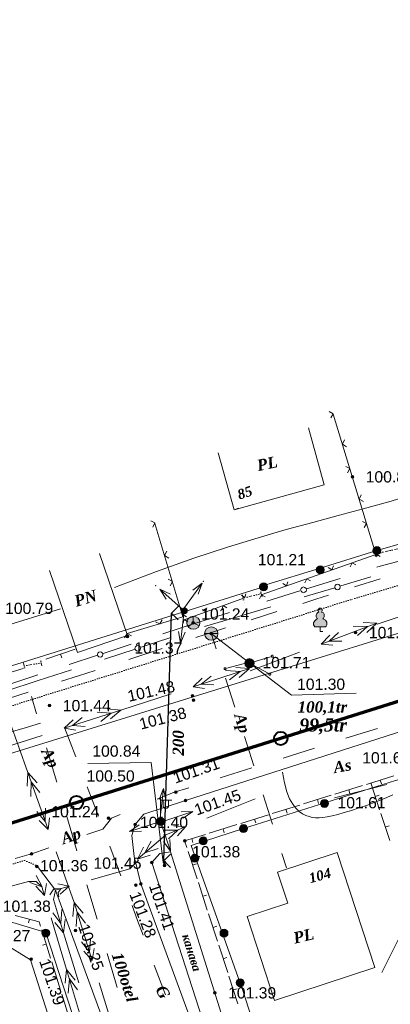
# Model space of a CAD drawing. Header units: millimetres. Extents: x 9396 to 25236, y 15106 to 31102.
# Tile 211 of 256: x 11242 to 11297, y 16799 to 16948. Entities that reach past the tile are written whole.
import ezdxf
from ezdxf.enums import TextEntityAlignment as Align

# ---------------------------------------------------------------- set-up
doc = ezdxf.new("R2010")
doc.units = ezdxf.units.MM
for name, pattern in [('DIVIDE', [1.25, 0.5, -0.25, 0, -0.25, 0, -0.25]), ('DOT', [0.25, 0, -0.25]), ('HIDDEN', [0.375, 0.25, -0.125])]:
    doc.linetypes.add(name, pattern=pattern)
for name, color, linetype, lineweight, true_color in [('1001010', 7, 'Continuous', 9, 0x000000), ('10010110', 7, 'Continuous', 20, 0xa25100), ('1060000', 7, 'Continuous', 9, 0x000000), ('1070000', 7, 'DOT', 9, 0x000000), ('2030003', 7, 'Continuous', 9, 0x000000), ('2030012', 7, 'Continuous', 9, 0x000000), ('2030023', 7, 'Continuous', 9, 0x000000), ('21100200', 7, 'HIDDEN', 0, 0x800080), ('3000105', 7, 'DIVIDE', 9, 0x000000), ('3000220', 7, 'Continuous', 9, 0x000000), ('3000260', 7, 'Continuous', 9, 0x000000), ('4000210', 7, 'Continuous', 9, 0x000000), ('5010210', 7, 'Continuous', 20, 0x008000), ('5010220', 7, 'Continuous', 30, 0x000000), ('5010420', 7, 'Continuous', 9, 0x000000), ('6011210', 1, 'Continuous', 9, 0xff0000), ('6011300', 1, 'Continuous', 20, 0xff0000), ('8010110', 7, 'Continuous', 20, 0x0080ff), ('8010120', 7, 'Continuous', 20, 0x0080ff), ('8010200', 7, 'Continuous', 9, 0x000000), ('9010110', 7, 'Continuous', 9, 0x000000), ('9010120', 7, 'Continuous', 20, 0x000000), ('9010200', 7, 'Continuous', 9, 0x000000)]:
    doc.layers.add(name, color=color, linetype=linetype, lineweight=lineweight, true_color=true_color)
doc.layers.add('Канализация', color=1, linetype='Continuous', lineweight=70)
doc.layers.add('Колодец канал', color=3, linetype='Continuous', lineweight=40)
doc.styles.add('1', font='timesbi.ttf', dxfattribs={"height": 0.00127})
doc.styles.add('10', font='timesbi.ttf', dxfattribs={"height": 0.001481})
doc.styles.add('12', font='timesbi.ttf', dxfattribs={"height": 0.001693})
doc.styles.add('13', font='timesbi.ttf', dxfattribs={"height": 0.001693})
doc.styles.add('2', font='timesbi.ttf', dxfattribs={"height": 0.001693})
doc.styles.add('3', font='timesbi.ttf', dxfattribs={"height": 0.001693})
doc.styles.add('9', font='timesbi.ttf', dxfattribs={"height": 0.001693})
doc.styles.add('F2', font='arial.ttf', dxfattribs={"height": 0.001693})

# ---------------------------------------------------------------- blocks, each defined once
blk = doc.blocks.new('SYMBOL21100200')
at = {"true_color": 0x800080}
h = blk.add_hatch(color=216, dxfattribs=at)
edge = h.paths.add_edge_path()
edge.add_arc((0, 0), 0.1, 0, 360)
at = {"color": 216, "linetype": 'Continuous', "lineweight": 0, "true_color": 0x800080}
blk.add_circle((0, 0), 0.1, dxfattribs=at)
blk = doc.blocks.new('SYMBOL5010220')
at = {"color": 18, "linetype": 'Continuous', "lineweight": 9, "true_color": 0x000000, "flags": 128}
blk.add_lwpolyline([(0.5, 0.5), (0, 0), (0.5, -0.5)], dxfattribs=at)
blk = doc.blocks.new('SYMBOL2030003')
at = {"true_color": 0xffffff}
h = blk.add_hatch(color=7, dxfattribs=at)
edge = h.paths.add_edge_path()
edge.add_arc((0, 0), 0.3, 0, 360)
at = {"true_color": 0x000000}
h = blk.add_hatch(color=18, dxfattribs=at)
edge = h.paths.add_edge_path()
edge.add_arc((0, 0), 0.1, 0, 360)
at = {"color": 18, "linetype": 'Continuous', "lineweight": 0, "true_color": 0x000000, "flags": 128}
for points in [[(0, 0.3), (0, 1.75)], [(0, 1.6), (0.85, 1.6)], [(0.2, 1.6), (0.2, 1.1), (0.3, 1), (0.5, 1), (0.6, 1.1), (0.6, 1.6)]]:
    blk.add_lwpolyline(points, dxfattribs=at)
at = {"color": 18, "linetype": 'Continuous', "lineweight": 0, "true_color": 0x000000}
for radius in [0.3, 0.1]:
    blk.add_circle((0, 0), radius, dxfattribs=at)
blk = doc.blocks.new('SYMBOL8010200')
at = {"true_color": 0x000000}
h = blk.add_hatch(color=18, dxfattribs=at)
edge = h.paths.add_edge_path()
edge.add_arc((0, 0), 0.3, 0, 360)
at = {"color": 18, "linetype": 'Continuous', "lineweight": 0, "true_color": 0x000000}
blk.add_circle((0, 0), 0.3, dxfattribs=at)
blk = doc.blocks.new('SYMBOL2030023')
at = {"true_color": 0xffffff}
h = blk.add_hatch(color=7, dxfattribs=at)
edge = h.paths.add_edge_path()
edge.add_arc((0, 0), 0.35, 0, 360)
at = {"color": 18, "linetype": 'Continuous', "lineweight": 0, "true_color": 0x000000}
blk.add_circle((0, 0), 0.35, dxfattribs=at)
blk = doc.blocks.new('SYMBOL5010420')
at = {"true_color": 0xffffff}
h = blk.add_hatch(color=7, dxfattribs=at)
edge = h.paths.add_edge_path()
edge.add_arc((0, 0), 0.5, 0, 360)
at = {"color": 18, "linetype": 'Continuous', "lineweight": 9, "true_color": 0x000000, "flags": 128}
blk.add_lwpolyline([(-0.5, 0), (0.5, 0)], dxfattribs=at)
at = {"color": 18, "linetype": 'Continuous', "lineweight": 9, "true_color": 0x000000}
blk.add_circle((0, 0), 0.5, dxfattribs=at)
blk = doc.blocks.new('SYMBOL9010200')
at = {"true_color": 0xffffff}
h = blk.add_hatch(color=7, dxfattribs=at)
edge = h.paths.add_edge_path()
edge.add_arc((0.01, 0), 0.495, 0, 360)
at = {"color": 18, "linetype": 'Continuous', "lineweight": 0, "true_color": 0x000000, "flags": 128}
for points in [[(0.0025, 0.0025), (-0.3845, -0.3005)], [(0.0025, 0.007), (-0.007, 0.495)], [(0.005, 0), (0.44, -0.238)]]:
    blk.add_lwpolyline(points, dxfattribs=at)
at = {"color": 18, "linetype": 'Continuous', "lineweight": 0, "true_color": 0x000000}
blk.add_circle((0.01, 0), 0.495, dxfattribs=at)
blk = doc.blocks.new('SYMBOL2030012')
at = {"true_color": 0xffffff}
h = blk.add_hatch(color=7, dxfattribs=at)
edge = h.paths.add_edge_path()
edge.add_arc((0, 0), 0.225, 0, 360)
at = {"true_color": 0x000000}
h = blk.add_hatch(color=18, dxfattribs=at)
edge = h.paths.add_edge_path()
edge.add_arc((0, 0), 0.05, 0, 360)
at = {"color": 18, "linetype": 'Continuous', "lineweight": 0, "true_color": 0x000000}
for radius in [0.225, 0.05]:
    blk.add_circle((0, 0), radius, dxfattribs=at)
blk = doc.blocks.new('SYMBOL4000210')
at = {"true_color": 0xffffff}
blk.add_hatch(color=7, dxfattribs=at).paths.add_polyline_path([(0.05, 1.75), (-0.05, 1.75), (-0.15, 1.65), (-0.15, 1.55), (-0.1, 1.45), (-0.15, 1.45), (-0.25, 1.35), (-0.3, 1.25), (-0.3, 1.1), (-0.25, 1), (-0.2, 0.95), (-0.3, 0.9), (-0.35, 0.85), (-0.4, 0.8), (-0.5, 0.65), (-0.5, 0.5), (-0.4, 0.35), (-0.3, 0.35), (-0.1, 0.35), (0, 0.35), (0.15, 0.35), (0.4, 0.35), (0.45, 0.4), (0.5, 0.5), (0.5, 0.7), (0.4, 0.85), (0.2, 0.95), (0.25, 1), (0.3, 1.1), (0.3, 1.3), (0.25, 1.4), (0.1, 1.45), (0.15, 1.55), (0.15, 1.65)])
at = {"color": 18, "linetype": 'Continuous', "lineweight": 0, "true_color": 0x000000, "flags": 128}
blk.add_lwpolyline([(0.05, 1.75), (-0.05, 1.75), (-0.15, 1.65), (-0.15, 1.55), (-0.1, 1.45), (-0.15, 1.45), (-0.25, 1.35), (-0.3, 1.25), (-0.3, 1.1), (-0.25, 1), (-0.2, 0.95), (-0.3, 0.9), (-0.35, 0.85), (-0.4, 0.8), (-0.5, 0.65), (-0.5, 0.5), (-0.4, 0.35), (-0.3, 0.35), (-0.1, 0.35), (0, 0.35), (0.15, 0.35), (0.4, 0.35), (0.45, 0.4), (0.5, 0.5), (0.5, 0.7), (0.4, 0.85), (0.2, 0.95), (0.25, 1), (0.3, 1.1), (0.3, 1.3), (0.25, 1.4), (0.1, 1.45), (0.15, 1.55), (0.15, 1.65), (0.05, 1.75)], close=True, dxfattribs=at)
blk.add_lwpolyline([(0, 0.35), (0, 0), (0.2, 0)], dxfattribs=at)

msp = doc.modelspace()

# ---------------------------------------------------------------- linework, layer by layer
at = {"layer": '1001010', "color": 253}
for p, q in [((11271.57, 16882.44, 6.7), (11273.94, 16873.87, 6.7)), ((11274.63, 16874.12, 26.81), (11273.94, 16873.87, 26.81))]:
    msp.add_line(p, q, dxfattribs=at)
for points in [[(11273.94, 16873.87, 6.7), (11287.5, 16877.62, 6.7), (11285.13, 16886.19, 6.7)], [(11289.43, 16822.26, 202.88), (11280.49, 16819.32, 197.21), (11282.03, 16814.62, 197.21), (11275.89, 16812.61, 197.21), (11280.03, 16799.99, 197.21)], [(11280.03, 16799.99, 197.21), (11295.11, 16804.93, 197.21), (11289.43, 16822.26, 202.88)], [(11225.14, 16803.95, 194.06), (11239.24, 16808.59, 204.17), (11243.3, 16806.08, 202.78), (11249, 16788.3, 202.74), (11248.74, 16788.22, 201.29), (11250.03, 16784.17, 202.18), (11242.27, 16781.75, 175.07), (11243.78, 16776.2, 162.56), (11235.76, 16773.79, 146.45)]]:
    msp.add_polyline3d(points, dxfattribs=at)
at = {"layer": '10010110'}
for points in [[(11334.33, 16887.96, 107.79), (11327.19, 16885.23, 99.07), (11320.84, 16882.87, 93.74), (11315.16, 16880.84, 91.13), (11310.07, 16879.09, 90.6), (11305.44, 16877.57, 91.46), (11301.19, 16876.25, 93.05), (11297.2, 16875.08, 94.72), (11293.37, 16874.01, 95.79), (11289.59, 16872.99, 95.87), (11285.77, 16871.97, 95.59), (11281.79, 16870.89, 95.85), (11277.56, 16869.66, 97.54), (11272.96, 16868.25, 101.57), (11267.9, 16866.57, 108.83), (11262.27, 16864.57, 120.23), (11255.96, 16862.17, 136.64)], [(11247.82, 16858.95, 135.65), (11238.76, 16856.12, 141.51), (11231.05, 16853.8, 145.27), (11224.47, 16851.94, 146.99), (11218.84, 16850.46, 146.72), (11213.94, 16849.29, 144.53), (11209.58, 16848.37, 140.47), (11205.56, 16847.63, 134.59), (11201.68, 16846.99, 126.96), (11197.78, 16846.4, 117.81), (11193.85, 16845.83, 108.1), (11189.94, 16845.24, 98.97), (11186.1, 16844.61, 91.56), (11182.35, 16843.91, 87.02), (11178.76, 16843.12, 86.47), (11175.35, 16842.2, 91.07), (11172.17, 16841.14, 101.96)], [(11281.24, 16834.35, 163.46), (11281.53, 16832.73, 167.95), (11281.89, 16831.41, 171.62), (11282.3, 16830.36, 174.59), (11282.76, 16829.53, 176.94), (11283.24, 16828.91, 178.8), (11283.74, 16828.44, 180.26), (11284.25, 16828.1, 181.44), (11284.74, 16827.85, 182.43), (11285.23, 16827.67, 183.32), (11285.7, 16827.54, 184.07), (11286.2, 16827.48, 184.62), (11286.72, 16827.47, 184.92), (11287.3, 16827.51, 184.89), (11287.96, 16827.62, 184.49), (11288.7, 16827.78, 183.65), (11289.55, 16827.99, 182.3), (11290.52, 16828.26, 180.4), (11291.6, 16828.59, 177.91), (11292.76, 16828.97, 174.81), (11293.99, 16829.39, 171.05), (11295.26, 16829.87, 166.62), (11296.55, 16830.39, 161.49), (11297.84, 16830.96, 155.62)], [(11299.32, 16810.51, 175.48), (11296.17, 16804.16, 189.48)]]:
    msp.add_polyline3d(points, dxfattribs=at)
at = {"layer": '1060000', "color": 253}
for p, q in [((11253.69, 16867.3, 78.34), (11257.91, 16854.93, 78.34)), ((11266.65, 16830.07, 198.49), (11316.28, 16846.03, 142.21))]:
    msp.add_line(p, q, dxfattribs=at)
for points in [[(11257.91, 16854.93, 78.34), (11250.4, 16852.37, 78.34), (11246.19, 16864.74, 78.34)], [(11315.38, 16860.47, 99.91), (11267.77, 16845.68, 202.88), (11205.87, 16826.45, 202.85)], [(11270.52, 16855.22, 196.3), (11282.59, 16845.95, 202.6), (11292.32, 16846.26, 202.6)], [(11263.3, 16820.76, 191.59), (11261.49, 16835.83, 202.51), (11251.94, 16835.66, 202.82)], [(11266.65, 16830.07, 202.89), (11260.37, 16828.01, 202.77), (11259.07, 16826.49, 202.8), (11258.57, 16824.82, 199.98), (11258.92, 16821.63, 199.52), (11259.91, 16817.52, 198.04), (11272.43, 16783.33, 198.89)], [(11272.4, 16790.88, 0), (11273.6, 16791.52, 0), (11273.9, 16791.97, 0), (11264.4, 16822.38, 0), (11262.77, 16822.09, 0), (11261.55, 16820.75, 0)], [(11272.4, 16790.88, 0), (11270.87, 16793.65, 0), (11269.67, 16795.71, 0), (11261.55, 16820.75, 0)], [(11244.36, 16820.16, 202.71), (11247.07, 16816.58, 202.81), (11257.11, 16789.15, 201.48), (11275.76, 16735.34, 201.63)]]:
    msp.add_polyline3d(points, dxfattribs=at)
at = {"layer": '1070000', "color": 253}
for p, q in [((11323.32, 16869.75, 79.29), (11291.46, 16860.32, 190.26)), ((11291.46, 16860.32, 190.26), (11197.54, 16830.89, 114.48))]:
    msp.add_line(p, q, dxfattribs=at)
msp.add_polyline3d([(11244.07, 16820.37, 202.88), (11242.43, 16821.05, 202.55), (11236.4, 16819.35, 202.83)], dxfattribs=at)
at = {"layer": '3000105', "color": 253}
for p, q in [((11295.27, 16867.21, 89.91), (11303.79, 16869.26, 89.91)), ((11295.15, 16867.7, 89.91), (11295.41, 16866.63, 89.91)), ((11278.16, 16860.76, 99.43), (11277.89, 16861.83, 99.43)), ((11275.19, 16861.05, 99.43), (11275.45, 16859.98, 99.43)), ((11278.04, 16861.24, 99.43), (11275.31, 16860.56, 99.43)), ((11245.04, 16850.35, 69.08), (11244.83, 16851.43, 69.08)), ((11242.29, 16850.82, 69.08), (11242.51, 16849.74, 69.08)), ((11244.95, 16850.84, 69.08), (11242.39, 16850.33, 69.08))]:
    msp.add_line(p, q, dxfattribs=at)
at = {"layer": '3000220', "color": 253}
for p, q in [((11250.06, 16852.89, 173.99), (11245.63, 16851.35, 173.99)), ((11247.85, 16852.12, 173.99), (11248.04, 16851.56, 173.99)), ((11238.11, 16848.74, 172.21), (11242.22, 16849.99, 172.21)), ((11298, 16833.81, 114.03), (11293.84, 16832.52, 114.03)), ((11293.27, 16832.34, 114.03), (11289.12, 16831.05, 114.03)), ((11294.51, 16832.73, 172.45), (11295.84, 16828.67, 172.45)), ((11295.92, 16833.17, 114.03), (11296.1, 16832.6, 114.03)), ((11288.55, 16830.87, 114.03), (11284.39, 16829.58, 114.03)), ((11291.19, 16831.7, 114.03), (11291.37, 16831.12, 114.03)), ((11295.18, 16830.7, 172.45), (11295.75, 16830.89, 172.45)), ((11283.82, 16829.4, 114.03), (11279.67, 16828.11, 114.03)), ((11286.47, 16830.23, 114.03), (11286.65, 16829.65, 114.03)), ((11279.1, 16827.93, 114.03), (11274.94, 16826.64, 114.03)), ((11281.74, 16828.76, 114.03), (11281.92, 16828.18, 114.03)), ((11296.03, 16828.12, 172.45), (11297.36, 16824.06, 172.45)), ((11274.37, 16826.46, 114.03), (11270.22, 16825.17, 114.03)), ((11277.02, 16827.29, 114.03), (11277.2, 16826.71, 114.03)), ((11296.69, 16826.09, 172.45), (11297.26, 16826.27, 172.45)), ((11272.3, 16825.82, 114.03), (11272.47, 16825.24, 114.03)), ((11267.57, 16824.35, 114.03), (11267.75, 16823.77, 114.03)), ((11267.03, 16822.43, 114.03), (11268.38, 16818.3, 114.03)), ((11267.71, 16820.37, 114.03), (11268.28, 16820.55, 114.03)), ((11268.57, 16817.73, 114.03), (11269.92, 16813.59, 114.03)), ((11269.24, 16815.66, 114.03), (11269.81, 16815.85, 114.03)), ((11270.1, 16813.03, 114.03), (11271.45, 16808.89, 114.03)), ((11243.16, 16812.22, 200.06), (11243, 16811.64, 200.06)), ((11246.35, 16806.35, 200.06), (11245.03, 16810.6, 200.06)), ((11270.78, 16810.96, 114.03), (11271.35, 16811.14, 114.03)), ((11245.69, 16808.47, 200.06), (11245.12, 16808.3, 200.06)), ((11271.63, 16808.32, 114.03), (11272.99, 16804.18, 114.03)), ((11247.86, 16801.52, 200.06), (11246.53, 16805.77, 200.06)), ((11272.31, 16806.25, 114.03), (11272.88, 16806.44, 114.03)), ((11247.2, 16803.65, 200.06), (11246.62, 16803.47, 200.06)), ((11273.17, 16803.62, 114.03), (11274.52, 16799.48, 114.03)), ((11273.84, 16801.55, 114.03), (11274.41, 16801.73, 114.03)), ((11249.36, 16796.69, 200.06), (11248.04, 16800.94, 200.06))]:
    msp.add_line(p, q, dxfattribs=at)
for points in [[(11269.65, 16824.99, 114.03), (11266.51, 16824.02, 114.03), (11266.85, 16823, 114.03)], [(11244.85, 16811.18, 200.06), (11244.65, 16811.83, 200.06), (11241.01, 16812.79, 200.06)]]:
    msp.add_polyline3d(points, dxfattribs=at)
at = {"layer": '3000260', "color": 253}
for p, q in [((11295.27, 16867.21, 44.96), (11288.87, 16888.28, 44.96)), ((11278.04, 16861.07, 91.11), (11295.44, 16867.21, 144.42)), ((11266.44, 16857.32, 89.99), (11275.51, 16860.61, 198.85))]:
    msp.add_line(p, q, dxfattribs=at)
for points in [[(11288.52, 16887.72, 44.96), (11288.85, 16888.34, 44.96), (11288.23, 16888.65, 44.96)], [(11290.88, 16883.37, 44.96), (11290.25, 16883.75, 44.96), (11290.57, 16884.4, 44.96)], [(11291.02, 16879.46, 44.96), (11291.36, 16880.08, 44.96), (11290.74, 16880.39, 44.96)], [(11293.39, 16875.11, 44.96), (11292.75, 16875.49, 44.96), (11293.08, 16876.14, 44.96)], [(11261.7, 16871.24, 198.85), (11262.03, 16871.89, 198.85), (11261.4, 16872.23, 198.85)], [(11257.85, 16855.22, 198.85), (11266.26, 16857.74, 198.85), (11262.05, 16871.83, 198.85)], [(11293.53, 16871.2, 44.96), (11293.87, 16871.82, 44.96), (11293.25, 16872.13, 44.96)], [(11294.93, 16867.57, 117.76), (11295.49, 16867.24, 117.76), (11295.7, 16867.84, 117.76)], [(11295.9, 16866.85, 44.96), (11295.26, 16867.23, 44.96), (11295.59, 16867.88, 44.96)], [(11264.14, 16866.56, 198.85), (11263.5, 16866.98, 198.85), (11263.81, 16867.66, 198.85)], [(11288.11, 16865.16, 117.76), (11288.67, 16864.83, 117.76), (11288.88, 16865.43, 117.76)], [(11291.43, 16865.27, 117.76), (11291.7, 16865.9, 117.76), (11292.28, 16865.57, 117.76)], [(11264.34, 16862.42, 198.85), (11264.67, 16863.07, 198.85), (11264.04, 16863.41, 198.85)], [(11284.6, 16862.86, 117.76), (11284.87, 16863.49, 117.76), (11285.45, 16863.17, 117.76)], [(11281.28, 16862.75, 117.76), (11281.84, 16862.42, 117.76), (11282.05, 16863.02, 117.76)], [(11275.07, 16860.99, 144.42), (11275.58, 16860.64, 144.42), (11275.73, 16861.23, 144.42)], [(11277.78, 16860.46, 117.76), (11278.05, 16861.08, 117.76), (11278.63, 16860.76, 117.76)], [(11266.78, 16857.74, 198.85), (11266.13, 16858.16, 198.85), (11266.45, 16858.84, 198.85)], [(11269.2, 16858.86, 144.42), (11269.71, 16858.51, 144.42), (11269.86, 16859.1, 144.42)], [(11272.11, 16858.85, 144.42), (11272.32, 16859.46, 144.42), (11272.85, 16859.12, 144.42)], [(11262.11, 16857.02, 198.85), (11262.76, 16856.7, 198.85), (11263.11, 16857.32, 198.85)], [(11266.24, 16856.72, 144.42), (11266.44, 16857.33, 144.42), (11266.98, 16856.99, 144.42)], [(11257.44, 16854.58, 198.85), (11257.86, 16855.23, 198.85), (11258.54, 16854.91, 198.85)]]:
    msp.add_polyline3d(points, dxfattribs=at)
at = {"layer": '5010210'}
for p, q in [((11292.04, 16862.25, 26.43), (11295.93, 16863.49, 26.43)), ((11286.22, 16860.39, 26.43), (11284.28, 16859.78, 26.43)), ((11288.16, 16861.01, 26.43), (11286.22, 16860.39, 26.43)), ((11276.52, 16857.3, 26.43), (11280.4, 16858.54, 26.43)), ((11272.64, 16856.07, 26.43), (11270.7, 16855.45, 26.43)), ((11270.7, 16855.45, 55.29), (11268.18, 16854.63, 55.29)), ((11271.26, 16852.93, 95.76), (11270.55, 16855.13, 95.76)), ((11258.1, 16851.34, 55.29), (11263.14, 16852.98, 55.29)), ((11250.53, 16848.87, 55.29), (11248.01, 16848.05, 55.29)), ((11253.05, 16849.69, 55.29), (11250.53, 16848.87, 55.29)), ((11272.67, 16848.53, 95.76), (11274.08, 16844.13, 95.76)), ((11237.93, 16844.76, 55.29), (11242.97, 16846.4, 55.29)), ((11243.46, 16845.74, 178.6), (11244.22, 16843.16, 178.6)), ((11276.19, 16837.53, 95.76), (11275.49, 16839.73, 95.76)), ((11290.78, 16839.46, 159.58), (11295.51, 16840.94, 159.58)), ((11247.26, 16832.84, 178.6), (11245.74, 16838, 178.6)), ((11276.9, 16835.33, 95.76), (11276.19, 16837.53, 95.76)), ((11283.69, 16837.22, 159.58), (11281.32, 16836.48, 159.58)), ((11286.05, 16837.97, 159.58), (11283.69, 16837.22, 159.58)), ((11271.87, 16833.5, 159.58), (11276.6, 16834.99, 159.58)), ((11262.38, 16830.28, 202.56), (11265.18, 16831.44, 202.56)), ((11267.14, 16832.01, 159.58), (11264.77, 16831.27, 159.58)), ((11278.31, 16830.93, 95.76), (11279.72, 16826.53, 95.76)), ((11248.78, 16827.69, 178.6), (11249.54, 16825.11, 178.6)), ((11249.54, 16825.11, 178.6), (11250.3, 16822.53, 178.6)), ((11243.49, 16822.04, 80.24), (11241.03, 16821.35, 80.24)), ((11243.23, 16821.96, 202.56), (11246.09, 16822.96, 202.56)), ((11281.83, 16819.93, 95.76), (11281.13, 16822.13, 95.76)), ((11253.34, 16812.22, 178.6), (11251.82, 16817.38, 178.6)), ((11254.86, 16807.06, 178.6), (11255.62, 16804.49, 178.6)), ((11255.62, 16804.49, 178.6), (11256.38, 16801.91, 178.6))]:
    msp.add_line(p, q, dxfattribs=at)
msp.add_polyline3d([(11256.79, 16827.97, 202.56), (11255.49, 16827.43, 202.56), (11254.21, 16825.79, 202.56), (11251.8, 16824.95, 202.56)], dxfattribs=at)
at = {"layer": '5010220', "color": 253}
msp.add_line((11263.39, 16821, 170.43), (11264.51, 16858.31, 196.56), dxfattribs=at)
at = {"layer": '6011210'}
for p, q in [((11266.44, 16858.66, 201.2), (11262.77, 16861.91, 201.2)), ((11266.27, 16858.86, 101.77), (11269.13, 16862.83, 101.77)), ((11266.45, 16858.66, 198.85), (11265.89, 16853.8, 198.85)), ((11262.79, 16827.02, 198.85), (11263.35, 16831.89, 198.85)), ((11263.1, 16826.9, 202.61), (11267.76, 16828.42, 202.61)), ((11262.89, 16826.94, 202.95), (11258.22, 16825.43, 202.95)), ((11262.81, 16827.09), (11264.36, 16822.44))]:
    msp.add_line(p, q, dxfattribs=at)
for points in [[(11263.71, 16860.41, 201.2), (11262.77, 16861.91, 201.2), (11262.77, 16861.91, 201.2), (11264.38, 16861.15, 201.2)], [(11267.73, 16861.75, 101.77), (11269.13, 16862.83, 101.77), (11269.13, 16862.83, 101.77), (11268.54, 16861.16, 101.77)], [(11266.58, 16855.43, 198.85), (11265.89, 16853.8, 198.85), (11265.89, 16853.8, 198.85), (11265.59, 16855.54, 198.85)], [(11262.66, 16830.26, 198.85), (11263.35, 16831.89, 198.85), (11263.35, 16831.89, 198.85), (11263.66, 16830.14, 198.85)], [(11265.99, 16828.37, 202.61), (11267.76, 16828.42, 202.61), (11267.76, 16828.42, 202.61), (11266.3, 16827.42, 202.61)], [(11260, 16825.48, 202.95), (11258.22, 16825.43, 202.95), (11258.22, 16825.43, 202.95), (11259.69, 16826.43, 202.95)], [(11264.3, 16824.21, 0), (11264.36, 16822.44, 0), (11264.36, 16822.44, 0), (11263.35, 16823.89, 0)]]:
    msp.add_polyline3d(points, dxfattribs=at)
for p in [(11262.17, 16862.44, 201.2), (11269.34, 16863.12, 101.77)]:
    msp.add_point(p, dxfattribs=at)
at = {"layer": '6011300'}
for p, q in [((11303, 16859.16, 99.5), (11295.45, 16856.66, 99.5)), ((11295.4, 16856.8, 99.5), (11287.04, 16853.65, 99.5)), ((11295.4, 16856.8, 99.5), (11293.36, 16856.88, 99.5)), ((11295.4, 16856.8, 99.5), (11293.92, 16855.38, 99.5)), ((11283.79, 16852.42, 99.5), (11276.35, 16849.62, 99.5)), ((11276.27, 16849.95, 99.5), (11267.77, 16847.21, 99.5)), ((11276.27, 16849.95, 99.5), (11274.23, 16850.13, 99.5)), ((11276.27, 16849.95, 99.5), (11274.72, 16848.61, 99.5)), ((11264.46, 16846.15, 99.5), (11256.89, 16843.71, 99.5)), ((11256.89, 16843.71, 99.5), (11248.39, 16840.97, 99.5)), ((11256.89, 16843.71, 99.5), (11254.85, 16843.89, 99.5)), ((11256.89, 16843.71, 99.5), (11255.34, 16842.37, 99.5)), ((11240.2, 16841.96), (11242.92, 16834.31)), ((11245.08, 16839.9, 99.5), (11237.52, 16837.47, 99.5)), ((11242.92, 16834.31), (11242.81, 16832.23)), ((11242.92, 16834.31), (11245.97, 16825.71)), ((11242.92, 16834.31), (11244.32, 16832.76)), ((11296.91, 16832.51, 110.57), (11289.05, 16830.48, 110.57)), ((11269.85, 16827.41), (11277.14, 16830.36)), ((11247.16, 16822.36), (11249.87, 16814.71)), ((11259.4, 16821.25), (11260.3, 16823.07)), ((11259.4, 16821.25), (11261.34, 16821.86)), ((11249.9, 16814.72), (11249.71, 16812.64)), ((11249.9, 16814.72), (11252.61, 16806)), ((11249.9, 16814.72), (11251.24, 16813.12)), ((11246.42, 16812.4), (11248.74, 16804.66)), ((11248.3, 16810.17), (11246.99, 16811.72)), ((11248.3, 16810.17), (11248.52, 16812.19)), ((11250.6, 16802.65), (11248.3, 16810.17)), ((11248.74, 16804.66), (11248.52, 16802.59)), ((11248.74, 16804.66), (11251.35, 16795.95)), ((11248.74, 16804.66), (11250.06, 16803.05)), ((11253.67, 16802.61), (11256.07, 16794.86))]:
    msp.add_line(p, q, dxfattribs=at)
for points in [[(11294.01, 16856.27, 99.5), (11292.49, 16854.95, 99.5), (11294.01, 16856.27, 99.5), (11291.87, 16856.32, 99.5)], [(11288.81, 16853.46, 99.5), (11287.04, 16853.65, 99.5), (11288.34, 16854.99, 99.5)], [(11290.17, 16854.08, 99.5), (11288.25, 16854.1, 99.5), (11289.67, 16855.39, 99.5)], [(11269.52, 16846.94, 99.5), (11267.77, 16847.21, 99.5), (11269.13, 16848.49, 99.5)], [(11270.91, 16847.49, 99.5), (11268.99, 16847.61, 99.5), (11270.48, 16848.82, 99.5)], [(11274.86, 16849.5, 99.5), (11273.27, 16848.25, 99.5), (11274.86, 16849.5, 99.5), (11272.72, 16849.65, 99.5)], [(11251.53, 16841.25, 99.5), (11249.62, 16841.37, 99.5), (11251.1, 16842.58, 99.5)], [(11255.48, 16843.25, 99.5), (11253.9, 16842.01, 99.5), (11255.48, 16843.25, 99.5), (11253.34, 16843.41, 99.5)], [(11250.14, 16840.7, 99.5), (11248.39, 16840.97, 99.5), (11249.75, 16842.25, 99.5)], [(11243.43, 16832.88, 0), (11244.73, 16831.3, 0), (11243.43, 16832.88, 0), (11243.35, 16830.7, 0)], [(11245.58, 16828.91, 0), (11245.53, 16826.95, 0), (11244.26, 16828.44, 0)], [(11246.18, 16827.5, 0), (11245.97, 16825.71, 0), (11244.64, 16827.06, 0)], [(11264.9, 16826.27, 0), (11266.66, 16826.12, 0), (11265.41, 16824.75, 0)], [(11259.4, 16821.25, 0), (11263.68, 16824.92, 0), (11266.66, 16826.12, 0)], [(11263.57, 16825.63, 0), (11265.47, 16825.64, 0), (11264.1, 16824.33, 0)], [(11260.52, 16822.21, 0), (11261.48, 16823.96, 0), (11260.52, 16822.21, 0), (11262.54, 16822.88, 0)], [(11252.46, 16818.13, 0), (11258.27, 16819.8, 0), (11259.56, 16821.08, 0)], [(11244.17, 16818.8, 0), (11245.06, 16817.07, 0), (11243.24, 16817.76, 0)], [(11237.77, 16816.46, 0), (11243.01, 16817.87, 0), (11244.17, 16817.87, 0), (11245.01, 16817.11, 0), (11245.41, 16815.79, 0)], [(11245.71, 16817.57, 0), (11245.41, 16815.79, 0), (11244.15, 16817.21, 0)], [(11247.42, 16817.52, 0), (11249.15, 16817.18, 0), (11247.77, 16815.96, 0)], [(11246.21, 16815.87, 0), (11246.82, 16816.81, 0), (11247.93, 16816.83, 0), (11247.47, 16816.22, 0), (11247.58, 16815.59, 0)], [(11248.3, 16810.17, 0), (11246.78, 16815.16, 0), (11247.07, 16816.59, 0), (11249.15, 16817.18, 0)], [(11247.87, 16811.58, 0), (11246.66, 16813.16, 0), (11247.87, 16811.58, 0), (11248.06, 16813.69, 0)], [(11250.36, 16813.27, 0), (11251.6, 16811.63, 0), (11250.36, 16813.27, 0), (11250.19, 16811.09, 0)], [(11252.35, 16809.21, 0), (11252.22, 16807.26, 0), (11251.01, 16808.8, 0)], [(11252.9, 16807.79, 0), (11252.61, 16806, 0), (11251.34, 16807.41, 0)], [(11249.17, 16803.21, 0), (11250.39, 16801.57, 0), (11249.17, 16803.21, 0), (11248.99, 16801.05, 0)]]:
    msp.add_polyline3d(points, dxfattribs=at)
at = {"layer": '8010110'}
for points in [[(11278.89, 16862.61, 150.22), (11286.73, 16865.03, 179.8), (11295.44, 16867.73, 179.8), (11316.42, 16873.7, 179.8), (11344.22, 16882.05, 179.8)], [(11199.23, 16860.22, 156.92), (11206.04, 16839.45, 202.68), (11211.55, 16841.22, 202.58), (11220.68, 16844.2, 202.59), (11230.19, 16847.15, 196.98), (11278.38, 16862.27, 202.66)], [(11267.47, 16823.32, 182.49), (11275.37, 16825.85, 169.85), (11298.22, 16833.11, 167.15), (11308.45, 16836.02, 166.07), (11310.77, 16837.14, 165.5), (11371.34, 16855.27, 163.92)], [(11285.13, 16770.62, 141.96), (11275.32, 16801.32, 200.72), (11267.47, 16823.32, 182.49)], [(11221.47, 16808.2, 198.59), (11237.79, 16812.55, 203.01), (11245.62, 16810.23, 202.77)], [(11245.62, 16810.23, 202.77), (11258.27, 16771.3, 182.17), (11262.69, 16758.05, 90.15), (11263.78, 16754.39, 69.64), (11263.37, 16754.26, 147.66), (11264.58, 16750.4, 192.68), (11270.06, 16731.4, 198.63), (11258.8, 16728.15, 56.17)]]:
    msp.add_polyline3d(points, dxfattribs=at)
at = {"layer": '8010120'}
for p, q in [((11240.25, 16840.36), (11242.54, 16841.05)), ((11242.54, 16841.05), (11244.83, 16841.74)), ((11250.13, 16836.64), (11248.42, 16841.1)), ((11251.85, 16832.17), (11252.7, 16829.94)), ((11252.7, 16829.94), (11253.56, 16827.71)), ((11256.93, 16818.75), (11255.25, 16823.23)), ((11258.6, 16814.27), (11259.43, 16812.03)), ((11259.43, 16812.03), (11260.27, 16809.79)), ((11263.62, 16800.83), (11261.94, 16805.31))]:
    msp.add_line(p, q, dxfattribs=at)
at = {"layer": '9010110', "color": 253}
for p, q in [((11276.26, 16850.75, 165), (11279.4, 16851.74, 165)), ((11276.07, 16850.86, 201.56), (11272.88, 16850.01, 201.56)), ((11276.16, 16850.84, 148.13), (11279.06, 16849.26, 148.13))]:
    msp.add_line(p, q, dxfattribs=at)
for points in [[(11279.84, 16851.83, 165), (11279.82, 16851.9, 165), (11279.77, 16851.96, 165), (11279.69, 16851.98, 165), (11279.62, 16851.96, 165), (11279.56, 16851.9, 165), (11279.54, 16851.83, 165), (11279.56, 16851.75, 165), (11279.62, 16851.7, 165), (11279.69, 16851.68, 165), (11279.77, 16851.7, 165), (11279.82, 16851.75, 165), (11279.84, 16851.83, 165)], [(11272.73, 16849.94, 201.56), (11272.71, 16850.01, 201.56), (11272.66, 16850.07, 201.56), (11272.58, 16850.09, 201.56), (11272.51, 16850.07, 201.56), (11272.46, 16850.01, 201.56), (11272.43, 16849.94, 201.56), (11272.46, 16849.86, 201.56), (11272.51, 16849.81, 201.56), (11272.58, 16849.79, 201.56), (11272.66, 16849.81, 201.56), (11272.71, 16849.86, 201.56), (11272.73, 16849.94, 201.56)], [(11279.47, 16849.11, 148.13), (11279.45, 16849.19, 148.13), (11279.4, 16849.24, 148.13), (11279.32, 16849.26, 148.13), (11279.25, 16849.24, 148.13), (11279.19, 16849.19, 148.13), (11279.17, 16849.11, 148.13), (11279.19, 16849.04, 148.13), (11279.25, 16848.98, 148.13), (11279.32, 16848.96, 148.13), (11279.4, 16848.98, 148.13), (11279.45, 16849.04, 148.13), (11279.47, 16849.11, 148.13)]]:
    msp.add_polyline3d(points, close=True, dxfattribs=at)
at = {"layer": '9010120', "color": 253}
for p, q in [((11289.92, 16863.51, 89.91), (11284.84, 16861.95, 89.91)), ((11290.01, 16862.4, 127.49), (11294.53, 16863.75, 127.49)), ((11284.49, 16860.75, 127.49), (11289.11, 16862.13, 127.49)), ((11283.84, 16861.65, 89.91), (11278.87, 16860.12, 89.91)), ((11279.47, 16859.25, 127.49), (11274.45, 16857.75, 127.49)), ((11267.82, 16856.72, 89.91), (11273.24, 16858.39, 89.91)), ((11274.45, 16857.75, 127.49), (11269.52, 16856.28, 127.49)), ((11267.82, 16856.72, 179.82), (11263.24, 16855.21, 179.82)), ((11259.95, 16853.17, 127.49), (11264.44, 16854.63, 127.49)), ((11254.27, 16852.25, 179.82), (11258.47, 16853.64, 179.82)), ((11249.12, 16850.55, 179.82), (11253.42, 16851.97, 179.82)), ((11254.47, 16851.39, 127.49), (11259.06, 16852.88, 127.49)), ((11244.45, 16849.01, 179.82), (11239.77, 16847.47, 179.82)), ((11249.49, 16849.77, 127.49), (11244.5, 16848.15, 127.49)), ((11244.5, 16848.15, 127.49), (11239.62, 16846.56, 127.49))]:
    msp.add_line(p, q, dxfattribs=at)
msp.add_polyline3d([(11295.44, 16865.21, 89.91), (11295.94, 16865.36, 89.91), (11301.01, 16866.75, 89.91)], dxfattribs=at)
for points in [[(11284.4, 16861.38, 89.91), (11284.61, 16861.44, 89.91), (11284.77, 16861.6, 89.91), (11284.83, 16861.82, 89.91), (11284.77, 16862.03, 89.91), (11284.61, 16862.19, 89.91), (11284.4, 16862.25, 89.91), (11284.18, 16862.19, 89.91), (11284.02, 16862.03, 89.91), (11283.96, 16861.82, 89.91), (11284.02, 16861.6, 89.91), (11284.18, 16861.44, 89.91), (11284.4, 16861.38, 89.91)], [(11289.51, 16861.84, 127.49), (11289.71, 16861.89, 127.49), (11289.86, 16862.04, 127.49), (11289.92, 16862.25, 127.49), (11289.86, 16862.45, 127.49), (11289.71, 16862.6, 127.49), (11289.51, 16862.66, 127.49), (11289.31, 16862.6, 127.49), (11289.16, 16862.45, 127.49), (11289.1, 16862.25, 127.49), (11289.16, 16862.04, 127.49), (11289.31, 16861.89, 127.49), (11289.51, 16861.84, 127.49)], [(11259.45, 16852.6, 127.49), (11259.66, 16852.65, 127.49), (11259.81, 16852.8, 127.49), (11259.86, 16853.01, 127.49), (11259.81, 16853.21, 127.49), (11259.66, 16853.36, 127.49), (11259.45, 16853.42, 127.49), (11259.25, 16853.36, 127.49), (11259.1, 16853.21, 127.49), (11259.04, 16853.01, 127.49), (11259.1, 16852.8, 127.49), (11259.25, 16852.65, 127.49), (11259.45, 16852.6, 127.49)], [(11253.8, 16851.7, 179.82), (11254, 16851.75, 179.82), (11254.14, 16851.9, 179.82), (11254.2, 16852.1, 179.82), (11254.14, 16852.29, 179.82), (11254, 16852.44, 179.82), (11253.8, 16852.49, 179.82), (11253.6, 16852.44, 179.82), (11253.46, 16852.29, 179.82), (11253.4, 16852.1, 179.82), (11253.46, 16851.9, 179.82), (11253.6, 16851.75, 179.82), (11253.8, 16851.7, 179.82)]]:
    msp.add_polyline3d(points, close=True, dxfattribs=at)
at = {"layer": 'Канализация', "elevation": 53}
msp.add_lwpolyline([(12228.43, 17139.82), (12021.44, 17074.81), (11795.93, 17002.9), (11329.52, 16854.74), (11115.67, 16787.38), (10954.57, 16736.61), (10592.24, 16620.2), (10486.13, 16586.85), (10372.91, 16549.13), (10338.97, 16538.59), (10329.35, 16531.16), (10310.18, 16524.96), (10297.32, 16526.92), (10197.76, 16494.35), (10167.88, 16483.3), (10086.56, 16408.9), (10007.55, 16330.7)], dxfattribs=at)
at = {"layer": 'Колодец канал'}
for centre in [(11280.96, 16839.44, 53), (11250.24, 16829.77, 53)]:
    msp.add_circle(centre, 1, dxfattribs=at)

# ---------------------------------------------------------------- block references
at = {"layer": '2030003', "color": 253, "xscale": 2, "yscale": 2, "zscale": 2}
msp.add_blockref('SYMBOL2030003', (11262.89, 16826.94, 203.09), dxfattribs=at)
at = {"layer": '2030012', "color": 253, "xscale": 2, "yscale": 2, "zscale": 2}
msp.add_blockref('SYMBOL2030012', (11266.45, 16858.66, 198.85), dxfattribs=at)
at = {"layer": '2030023', "color": 253, "xscale": 2, "yscale": 2, "zscale": 2}
msp.add_blockref('SYMBOL2030023', (11276.26, 16850.75, 203.41), dxfattribs=at)
at = {"layer": '21100200', "xscale": 2, "yscale": 2, "zscale": 2}
for p in [(11291.74, 16878.83, 201.66), (11295.32, 16867.06, 202.9), (11286.86, 16864.68, 202.42), (11267.8, 16856.86, 202.48), (11257.9, 16854.78, 202.74), (11270.52, 16855.22, 202.6), (11292.22, 16855.38, 202.88), (11276.2, 16850.86, 203.42), (11267.68, 16845.87, 202.96), (11246.18, 16844.38, 202.88), (11267.86, 16845.19, 202.76), (11265.19, 16831.34, 202.62), (11266.65, 16830.07, 202.89), (11287.5, 16829.76, 203.22), (11255.04, 16827.43, 202.47), (11259.07, 16826.49, 202.8), (11266.52, 16824.01, 202.77), (11243.49, 16822.04, 202.44), (11244.3, 16820.15, 202.72), (11261.55, 16820.75, 202.91), (11263.48, 16820.77, 201.67), (11263.5, 16820.3, 201.01), (11259.16, 16817.36, 202.57), (11259.91, 16817.52, 202.82), (11245.67, 16810.1, 202.55), (11250.1, 16810.52, 202.51), (11243.4, 16806.19, 202.78), (11271.04, 16801.12, 202.78)]:
    msp.add_blockref('SYMBOL21100200', p, dxfattribs=at)
at = {"layer": '4000210', "color": 253, "xscale": 2, "yscale": 2, "zscale": 2}
msp.add_blockref('SYMBOL4000210', (11286.89, 16855.56, 201.25), dxfattribs=at)
at = {"layer": '5010220', "color": 253, "xscale": 2, "yscale": 2, "zscale": 2}
for p in [(11264.51, 16858.31, 196.56), (11263.39, 16821, 170.43)]:
    msp.add_blockref('SYMBOL5010220', p, dxfattribs=at)
at = {"layer": '5010420', "color": 253, "xscale": 2, "yscale": 2, "zscale": 2}
msp.add_blockref('SYMBOL5010420', (11270.52, 16855.22, 198.85), dxfattribs=at)
at = {"layer": '8010200', "color": 253, "xscale": 2, "yscale": 2, "zscale": 2}
for p in [(11295.44, 16867.73, 26.43), (11286.91, 16864.83, 89.91), (11278.38, 16862.27, 89.91), (11287.54, 16829.65, 203.2), (11275.37, 16825.85, 203.22), (11269.31, 16824, 117.9), (11268.04, 16821.38, 159.76), (11245.62, 16810.13, 202.69), (11272.43, 16810.11, 189.54), (11274.88, 16802.65, 180.41)]:
    msp.add_blockref('SYMBOL8010200', p, dxfattribs=at)
at = {"layer": '9010200', "color": 253, "xscale": 2, "yscale": 2, "zscale": 2}
msp.add_blockref('SYMBOL9010200', (11267.8, 16856.86, 198.85), dxfattribs=at)

# ---------------------------------------------------------------- texts
at = {"layer": '1001010', "color": 253, "style": '9'}
for rotation, p in [(12, (11277.4, 16880.51, 0)), (13.5, (11282.88, 16809.34, 0))]:
    msp.add_text('PL', height=1.693, rotation=rotation, dxfattribs=at).set_placement(p, align=Align.MIDDLE_LEFT)
at = {"layer": '1001010', "color": 1, "true_color": 0xff0000, "style": '10'}
for s, rotation, p in [('85', 18.6, (11274.5, 16876.09, 0)), ('104', 15.7, (11285.24, 16818.34, 0))]:
    msp.add_text(s, height=1.481, rotation=rotation, dxfattribs=at).set_placement(p, align=Align.MIDDLE_LEFT)
at = {"layer": '1060000', "color": 253}
for s, height, rotation, style, p in [('PN', 1.693, 16.8, '2', (11249.97, 16860.06, 0)), ('As', 1.693, 10.3, '2', (11288.9, 16835.03, 0.01)), ('канава', 1.27, 287.4, '1', (11266.71, 16809.93))]:
    msp.add_text(s, height=height, rotation=rotation, dxfattribs=dict(at, style=style)).set_placement(p, align=Align.MIDDLE_LEFT)
at = {"layer": '21100200', "color": 253, "style": 'F2'}
for s, p in [('100.83', (11293.74, 16878.83, 201.66)), ('101.21', (11277.52, 16866.36)), ('100.79', (11239.5, 16859.03)), ('101.24', (11269, 16858.18)), ('101.44', (11294.22, 16855.38, 202.88)), ('101.37', (11258.94, 16853.06)), ('101.71', (11278.2, 16850.86, 203.42)), ('101.30', (11283.42, 16847.6)), ('101.44', (11248.18, 16844.38, 202.88)), ('100.84', (11252.62, 16837.53, -0.01)), ('101.62', (11293.22, 16836.52)), ('100.50', (11251.76, 16833.78, 0.01)), ('101.24', (11246.46, 16828.41, 122.73)), ('101.61', (11289.5, 16829.76, 203.22)), ('101.40', (11259.79, 16826.79, 0)), ('101.38', (11267.64, 16822.37, 141.53)), ('101.36', (11244.76, 16820.27, 110.68)), ('101.45', (11252.79, 16820.65, 0.01)), ('101.38', (11239.15, 16814.17, 0)), ('101.27', (11236.07, 16809.74, 0.01)), ('101.39', (11273.04, 16801.12, 202.78))]:
    msp.add_text(s, height=1.693, dxfattribs=at).set_placement(p, align=Align.MIDDLE_LEFT)
for s, rotation, p in [('101.48', 12.6, (11257.94, 16845.77)), ('101.38', 14.4, (11259.72, 16841.57)), ('101.31', 19, (11264.83, 16833.42, 132.34)), ('101.45', 19.5, (11268.05, 16828.61, -0.01)), ('101.41', 288.9, (11261.91, 16817.52, 202.82)), ('101.28', 290.7, (11258.96, 16816.28, 0.01)), ('101.25', 289, (11251.26, 16811.44, 0.01)), ('101.39', 288.8, (11245.4, 16806.19, 202.78))]:
    msp.add_text(s, height=1.693, rotation=rotation, dxfattribs=at).set_placement(p, align=Align.MIDDLE_LEFT)
at = {"layer": '5010210', "color": 253}
for s, rotation, style, p in [('Ap', 287.1, '3', (11274.75, 16843.17, 0)), ('Ap', 296.6, '3', (11245.64, 16837.86, 0)), ('Ap', 19.3, '3', (11247.99, 16824.28, 160.42)), ('100otel', 288, '2', (11256.32, 16807.12, 0))]:
    msp.add_text(s, height=1.693, rotation=rotation, dxfattribs=dict(at, style=style)).set_placement(p, align=Align.MIDDLE_LEFT)
at = {"layer": '5010220', "color": 253, "style": '3'}
msp.add_text('200', height=1.693, rotation=90, dxfattribs=at).set_placement((11265.55, 16836.84, -0.01), align=Align.MIDDLE_LEFT)
at = {"layer": '5010420', "color": 253}
for s, height, style, p in [('100,1tr', 1.693, '12', (11283.5, 16844.18, -0.01)), ('99,5tr', 1.961, '13', (11283.76, 16841.46, -0.01))]:
    msp.add_text(s, height=height, dxfattribs=dict(at, style=style)).set_placement(p, align=Align.MIDDLE_LEFT)
at = {"layer": '8010120', "color": 253, "style": '3'}
msp.add_text('G', height=1.71, rotation=297.9, dxfattribs=at).set_placement((11262.81, 16802.07), align=Align.MIDDLE_LEFT)

doc.saveas('drawing.dxf')
